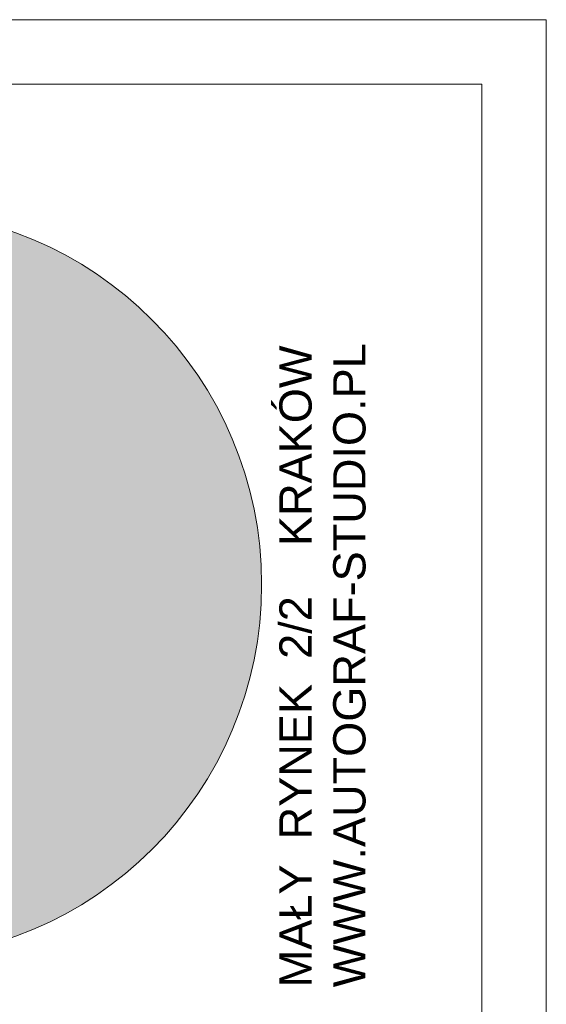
# Model space of a CAD drawing. Header units: millimetres. Extents: x -115268 to 140687, y -37779 to 24471.
# Tile 149 of 256: x 60442 to 60686, y -4150 to -3692. Entities that reach past the tile are written whole.
import ezdxf

# ---------------------------------------------------------------- set-up
doc = ezdxf.new("R2010")
doc.units = ezdxf.units.MM
doc.layers.get('0').update_dxf_attribs({"lineweight": 9})
doc.layers.add('A_CIENKA', color=7, linetype='Continuous', lineweight=9)
doc.styles.add('Arial', font='arial.ttf')

# ---------------------------------------------------------------- blocks, each defined once
blk = doc.blocks.new('METRYKA11')
at = {"true_color": 0x000000}
h = blk.add_hatch(color=18, dxfattribs=at)
h.dxf.hatch_style = 1
h.paths.add_polyline_path([(7511428.56, 5508702.86, 1), (7511776.45, 5508702.86, 1)])
blk.add_line((7511878.67, 5508935.17), (7511878.67, 5506025.17))
blk.add_lwpolyline([(7511378.67, 5508935.17), (7511878.67, 5508935.17)])
at = {"color": 7}
blk.add_circle((7511602.5, 5508702.86), 173.94, dxfattribs=at)
blk.add_circle((7511602.5, 5508702.86), 173.94, dxfattribs=at)
at = {"ltscale": 80, "insert": (7511784.67, 5508515.78), "char_height": 15, "width": 367.2958, "attachment_point": 1, "rotation": 90, "style": 'Arial'}
blk.add_mtext('\\pxqd;MAŁY  RYNEK  2/2    KRAKÓW\\PWWW.AUTOGRAF-STUDIO.PL', dxfattribs=at)

msp = doc.modelspace()

# ---------------------------------------------------------------- linework, layer by layer
at = {"layer": 'A_CIENKA'}
for points in [[(60686.1609, -3692.4908), (60686.1609, -6662.4908), (58586.1609, -6662.4908), (58586.1609, -3692.4908)], [(60656.1609, -3722.4908), (60656.1609, -6632.4908), (58816.1609, -6632.4908), (58816.1609, -3722.4908)]]:
    msp.add_lwpolyline(points, close=True, dxfattribs=at)

# ---------------------------------------------------------------- block references
at = {"layer": 'A_CIENKA', "color": 3}
msp.add_blockref('METRYKA11', (-7451222.50865, -5512657.66337), dxfattribs=at)

doc.saveas('drawing.dxf')
